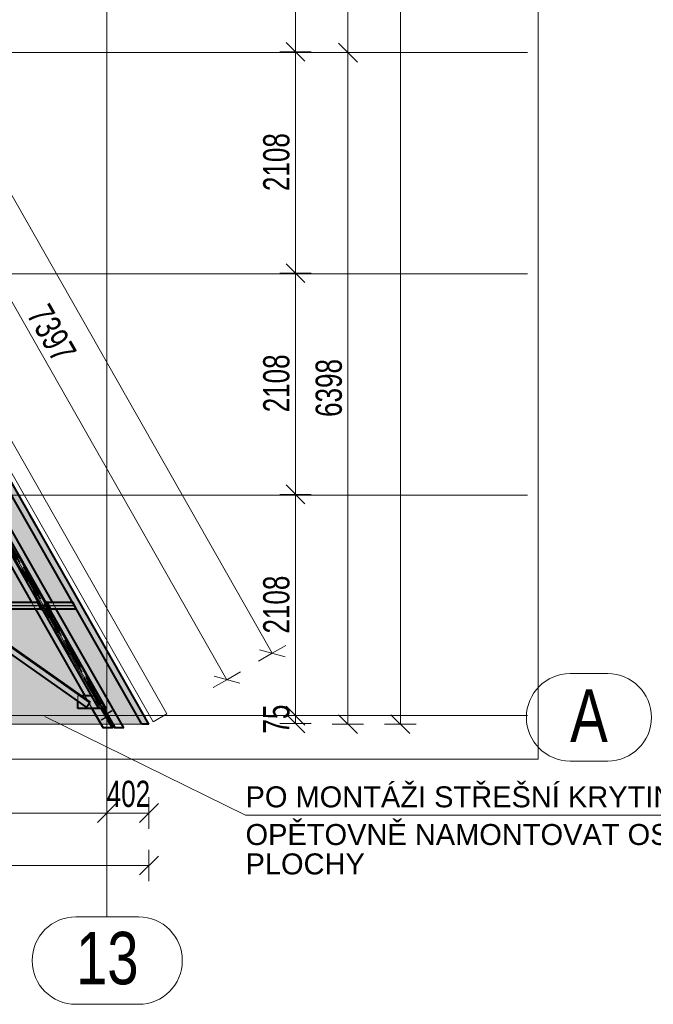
# Model space of a CAD drawing. Header units: metres. Extents: x 212 to 317, y 37 to 97.
# Tile 49 of 52: x 293.61 to 299.65, y 67.57 to 76.95. Entities that reach past the tile are written whole.
import ezdxf

# ---------------------------------------------------------------- set-up
doc = ezdxf.new("R2010")
doc.units = ezdxf.units.M
doc.linetypes.add('__RA_15', pattern=[1.7, 1, -0.3, 0.1, -0.3])
doc.linetypes.add('__RA_2', pattern=[0.4, 0.3, -0.1])
for name, color, linetype, lineweight in [('OSY', 204, '__RA_15', 13), ('POPIS', 7, 'Continuous', 13), ('Standard', 7, 'Continuous', 40), ('VYZTUZ', 11, 'Continuous', 50)]:
    doc.layers.add(name, color=color, linetype=linetype, lineweight=lineweight)
doc.styles.add('ARIAL', font='ARIAL.TTF')

msp = doc.modelspace()

# ---------------------------------------------------------------- hatches: boundary and pattern name
at = {"layer": 'Standard', "linetype": 'Continuous', "lineweight": 13}
msp.add_hatch(color=204, dxfattribs=at).paths.add_polyline_path([(291.2005, 76.6344), (294.8432, 70.2363), (288.4412, 70.2363), (288.4412, 76.6344)], flags=16)

# ---------------------------------------------------------------- linework, layer by layer
at = {"layer": 'OSY', "color": 204, "linetype": 'Continuous', "lineweight": 13}
for p, q in [((294.4412, 68.4068), (294.4412, 93.9348)), ((217.3535, 76.6344), (298.4515, 76.6344)), ((217.3535, 74.5267), (298.4515, 74.5267)), ((217.3535, 72.419), (298.4515, 72.419)), ((299.2158, 70.7178), (298.8574, 70.7178)), ((217.3535, 70.3178), (298.4515, 70.3178)), ((299.2158, 69.8845), (298.8574, 69.8845)), ((294.744, 68.4008), (294.1464, 68.4008)), ((294.4412, 68.4068), (294.4412, 68.4068)), ((294.744, 67.5675), (294.1464, 67.5675))]:
    msp.add_line(p, q, dxfattribs=at)
for centre, start, end in [((298.8574, 70.3011), 90, 270), ((299.2158, 70.3011), 270, 90), ((294.1464, 67.9841), 90, 270), ((294.744, 67.9841), 270, 90)]:
    msp.add_arc(centre, 0.4167, start, end, dxfattribs=at)
at = {"layer": 'Standard', "color": 204, "linetype": 'Continuous', "lineweight": 13}
for p, q in [((295.0136, 70.3333), (282.7406, 91.8895)), ((282.6102, 91.8153), (294.8832, 70.2591)), ((293.851, 70.3078), (295.7633, 69.3678)), ((294.8832, 70.2591), (295.0136, 70.3333))]:
    msp.add_line(p, q, dxfattribs=at)
at = {"layer": 'Standard', "color": 1, "linetype": 'Continuous', "lineweight": 40}
for p, q in [((294.7742, 70.2363), (282.528, 91.7455)), ((294.8432, 70.2363), (282.5802, 91.7752)), ((293.192, 72.3319), (293.7242, 71.3971)), ((293.2586, 72.3239), (294.3617, 70.3863)), ((294.4354, 70.3863), (293.3322, 72.3239)), ((293.9219, 71.3971), (293.3897, 72.3319)), ((293.9224, 71.3971), (293.3902, 72.3319)), ((291.4812, 71.3971), (293.777, 71.3971)), ((293.773, 71.4043), (293.7799, 71.4082)), ((293.773, 71.4043), (293.777, 71.3971)), ((293.777, 71.3971), (293.8134, 71.3331)), ((293.8581, 71.4003), (293.865, 71.4043)), ((293.8691, 71.3971), (293.865, 71.4043)), ((293.8691, 71.3971), (293.9055, 71.3331)), ((293.8691, 71.3971), (294.1133, 71.3971)), ((294.1133, 71.3971), (294.1497, 71.3331)), ((293.8134, 71.3331), (291.4812, 71.3331)), ((294.2485, 70.3978), (292.9254, 71.3274)), ((294.2796, 70.442), (293.0193, 71.3274)), ((293.0298, 71.3274), (294.283, 70.4469)), ((293.7606, 71.3331), (294.2314, 70.5063)), ((293.8134, 71.3331), (293.8175, 71.326)), ((293.8244, 71.33), (293.8175, 71.326)), ((293.9095, 71.326), (293.9026, 71.3221)), ((293.9095, 71.326), (293.9055, 71.3331)), ((294.1497, 71.3331), (293.9055, 71.3331)), ((294.6031, 70.2006), (293.9583, 71.3331)), ((294.6031, 70.2014), (293.9588, 71.3331)), ((294.1652, 70.3863), (294.1652, 70.4563)), ((294.2934, 70.5063), (294.1985, 70.5063)), ((294.2796, 70.442), (294.283, 70.4469)), ((294.3617, 70.3863), (294.1652, 70.3863)), ((294.2485, 70.3978), (294.2796, 70.442)), ((294.2997, 70.3863), (294.4051, 70.2012)), ((294.4354, 70.3863), (294.3617, 70.3863)), ((294.3917, 70.3863), (294.4972, 70.2009)), ((294.3921, 70.3863), (294.4768, 70.2376)), ((294.511, 70.2009), (294.4054, 70.3863)), ((294.4972, 70.2009), (294.4051, 70.2012)), ((294.4868, 70.2433), (294.4768, 70.2376)), ((294.4972, 70.2078), (294.4794, 70.2391)), ((294.4972, 70.2078), (294.4972, 70.2009)), ((294.6031, 70.2006), (294.511, 70.2009)), ((294.6031, 70.2014), (294.6031, 70.2006)), ((294.8432, 70.2363), (294.7742, 70.2363))]:
    msp.add_line(p, q, dxfattribs=at)
at = {"layer": 'Standard', "color": 7, "linetype": 'Continuous', "lineweight": 13}
for p, q in [((294.8432, 70.2363), (282.5703, 91.7925)), ((222.0393, 70.2363), (294.8432, 70.2363)), ((295.7633, 69.3678), (300.6103, 69.3678))]:
    msp.add_line(p, q, dxfattribs=at)
at = {"layer": 'Standard', "color": 136, "linetype": '__RA_2', "lineweight": 18}
for p, q in [((294.8363, 70.2363), (282.5749, 91.7722)), ((294.4857, 70.2018), (288.6742, 80.4092)), ((288.6768, 80.4107), (294.4857, 70.2078)), ((288.6959, 80.4216), (294.511, 70.2077)), ((288.702, 80.425), (294.5225, 70.2017)), ((294.5225, 70.2077), (288.7045, 80.4265)), ((288.6134, 80.3746), (294.4051, 70.2021)), ((294.4794, 70.2391), (290.7891, 76.7207)), ((290.8645, 76.5814), (294.3917, 70.3863)), ((294.4054, 70.3863), (290.8829, 76.5734)), ((294.396, 70.3863), (293.2929, 72.3239)), ((294.4011, 70.3863), (293.2979, 72.3239)), ((293.7242, 71.3971), (293.7606, 71.3331)), ((293.777, 71.3971), (293.777, 71.3971)), ((293.9583, 71.3331), (293.9219, 71.3971)), ((293.9588, 71.3331), (293.9224, 71.3971)), ((294.1133, 71.3971), (294.1133, 71.3971)), ((291.4812, 71.3673), (293.794, 71.3673)), ((291.4812, 71.363), (293.7965, 71.363)), ((293.8067, 71.3692), (293.8264, 71.3692)), ((293.8067, 71.3612), (293.8067, 71.3692)), ((293.8264, 71.3612), (293.8067, 71.3612)), ((293.8364, 71.3692), (293.8264, 71.3692)), ((293.8264, 71.3692), (293.8264, 71.3612)), ((293.8264, 71.3612), (293.8364, 71.3612)), ((293.8364, 71.3612), (293.8364, 71.3692)), ((293.8561, 71.3692), (293.8461, 71.3692)), ((293.8461, 71.3692), (293.8461, 71.3612)), ((293.8461, 71.3612), (293.8561, 71.3612)), ((293.8561, 71.3612), (293.8561, 71.3692)), ((293.8561, 71.3692), (293.8758, 71.3692)), ((293.8758, 71.3612), (293.8561, 71.3612)), ((293.8758, 71.3692), (293.8758, 71.3612)), ((293.886, 71.3673), (294.1302, 71.3673)), ((293.8885, 71.363), (294.1327, 71.363)), ((293.9055, 71.3331), (293.9055, 71.3331)), ((294.1497, 71.3331), (294.1497, 71.3331)), ((294.188, 70.5063), (294.1652, 70.5063)), ((294.1652, 70.4563), (294.1652, 70.5063)), ((294.1985, 70.5063), (294.188, 70.5063)), ((294.2314, 70.5063), (294.2997, 70.3863)), ((294.3277, 70.5063), (294.2934, 70.5063)), ((294.3932, 70.4087), (294.3828, 70.4028)), ((294.3828, 70.4028), (294.3921, 70.3863)), ((294.3932, 70.4087), (294.3965, 70.4106)), ((294.4872, 70.2436), (294.3932, 70.4087)), ((294.4872, 70.2436), (294.3932, 70.4087)), ((294.3958, 70.4102), (294.4898, 70.245)), ((294.4169, 70.3859), (294.4117, 70.3829)), ((294.4117, 70.3829), (294.4117, 70.3839)), ((294.4117, 70.3839), (294.4117, 70.383)), ((294.4117, 70.383), (294.4415, 70.331)), ((294.4117, 70.3829), (294.4415, 70.331)), ((294.4169, 70.3859), (294.4169, 70.3869)), ((294.4437, 70.3392), (294.4169, 70.3859)), ((294.4415, 70.331), (294.4936, 70.3607)), ((294.4906, 70.3659), (294.4437, 70.3392)), ((294.4906, 70.3659), (294.4906, 70.3667)), ((294.4936, 70.3607), (294.4906, 70.3659)), ((294.4936, 70.3615), (294.4936, 70.3607)), ((294.441, 70.3078), (294.3889, 70.2782)), ((294.3889, 70.2783), (294.3889, 70.2782)), ((294.3889, 70.2782), (294.3919, 70.273)), ((294.3919, 70.273), (294.4388, 70.2997)), ((294.3919, 70.273), (294.3919, 70.2731)), ((294.4388, 70.2997), (294.4388, 70.3)), ((294.4388, 70.2997), (294.4638, 70.256)), ((294.441, 70.3078), (294.441, 70.3082)), ((294.441, 70.3078), (294.4707, 70.256)), ((294.4415, 70.331), (294.4415, 70.3316)), ((294.4415, 70.331), (294.4415, 70.3316)), ((294.4437, 70.3392), (294.4437, 70.3398)), ((294.4051, 70.2021), (294.4857, 70.2018)), ((294.4051, 70.2012), (294.4051, 70.2021)), ((294.4857, 70.2078), (294.4972, 70.2078)), ((294.4857, 70.2018), (294.4857, 70.2078)), ((294.4872, 70.2436), (294.4868, 70.2433)), ((294.4905, 70.2455), (294.4872, 70.2436)), ((294.511, 70.2009), (294.511, 70.2077)), ((294.511, 70.2077), (294.5225, 70.2077)), ((294.5225, 70.2077), (294.5225, 70.2017)), ((294.5225, 70.2017), (294.6031, 70.2014))]:
    msp.add_line(p, q, dxfattribs=at)
at = {"layer": 'Standard', "color": 7, "linetype": 'Continuous', "lineweight": 13}
msp.add_lwpolyline([(217.2535, 69.903), (298.5515, 69.903), (298.5515, 92.3321), (217.2535, 92.3321), (217.2535, 69.903)], dxfattribs=at)
at = {"layer": 'VYZTUZ', "color": 171, "linetype": 'Continuous', "lineweight": 18}
for p, q in [((283.7452, 92.468), (296.0181, 70.9117)), ((296.7393, 76.6344), (296.7393, 80.8498)), ((296.2393, 76.6409), (296.2393, 78.7486)), ((291.9268, 77.0872), (295.5864, 70.6594)), ((296.3293, 76.5509), (296.1493, 76.7309)), ((296.2393, 76.6409), (296.0893, 76.6409)), ((296.2393, 76.6409), (296.3893, 76.6409)), ((296.2393, 74.5332), (296.2393, 76.6409)), ((296.8293, 76.5444), (296.6493, 76.7244)), ((296.7393, 76.6344), (296.5893, 76.6344)), ((296.7393, 76.6344), (296.8893, 76.6344)), ((296.3293, 74.4432), (296.1493, 74.6232)), ((296.2393, 74.5332), (296.0893, 74.5332)), ((296.2393, 74.5332), (296.3893, 74.5332)), ((296.2393, 72.4255), (296.2393, 74.5332)), ((296.3293, 72.3355), (296.1493, 72.5155)), ((296.2393, 72.4255), (296.0893, 72.4255)), ((296.2393, 72.4255), (296.3893, 72.4255)), ((296.2393, 70.3178), (296.2393, 72.4255)), ((295.8954, 70.9454), (296.1409, 70.878)), ((296.0181, 70.9117), (296.1485, 70.9859)), ((296.0181, 70.9117), (295.8878, 70.8375)), ((295.5864, 70.6594), (295.7168, 70.7336)), ((295.5864, 70.6594), (295.4561, 70.5852)), ((295.4637, 70.6931), (295.7092, 70.6257)), ((296.3293, 70.2278), (296.1493, 70.4078)), ((296.2393, 70.3178), (296.0893, 70.3178)), ((296.3293, 70.1528), (296.1493, 70.3328)), ((296.2393, 70.3178), (296.3893, 70.3178)), ((296.2393, 70.2428), (296.2393, 70.3178)), ((296.8293, 70.1463), (296.6493, 70.3263)), ((297.3293, 70.1463), (297.1493, 70.3263)), ((296.2393, 70.2428), (296.0893, 70.2428)), ((296.2393, 70.2428), (296.3893, 70.2428)), ((296.7393, 70.2363), (296.5893, 70.2363)), ((296.7393, 70.2363), (296.8893, 70.2363)), ((297.2393, 70.2363), (297.0893, 70.2363)), ((297.2393, 70.2363), (297.3893, 70.2363)), ((294.4412, 69.3898), (294.4412, 69.5398)), ((294.8432, 69.3898), (294.8432, 69.5398)), ((294.3512, 69.2998), (294.5312, 69.4798)), ((294.7532, 69.2998), (294.9332, 69.4798)), ((288.4412, 69.3898), (294.4412, 69.3898)), ((294.4412, 69.3898), (294.4412, 69.2398)), ((294.4412, 69.3898), (294.8432, 69.3898)), ((294.8432, 69.3898), (294.8432, 69.2398)), ((294.8432, 68.8898), (294.8432, 69.0398)), ((294.7532, 68.7998), (294.9332, 68.9798)), ((222.0393, 68.8898), (294.8432, 68.8898)), ((294.8432, 68.8898), (294.8432, 68.7398))]:
    msp.add_line(p, q, dxfattribs=at)
for points in [[(297.2393, 70.2363), (297.2393, 80.5773), (297.2393, 80.5773), (297.2393, 91.7898)], [(296.7393, 70.2363), (296.7393, 73.082), (296.7393, 73.082), (296.7393, 76.6344)]]:
    msp.add_lwpolyline(points, dxfattribs=at)

# ---------------------------------------------------------------- texts
at = {"layer": 'OSY', "color": 204, "linetype": '__RA_15', "lineweight": 13, "char_height": 0.5, "width": 0.192308, "attachment_point": 7, "style": 'ARIAL'}
for s, insert in [('\\W0.77;A', (298.8574, 70.0678)), ('\\W0.77;13', (294.1464, 67.7508))]:
    msp.add_mtext(s, dxfattribs=dict(at, insert=insert))
at = {"layer": 'POPIS', "color": 204, "linetype": 'Continuous', "lineweight": 13, "char_height": 0.2, "width": 0.09912, "attachment_point": 7, "style": 'ARIAL'}
for s, insert in [('\\W0.99;PO\\~MONTÁŽI\\~STŘEŠNÍ\\~KRYTINY', (295.7633, 69.4411)), ('\\W0.99;OPĚTOVNĚ\\~NAMONTOVAT\\~OSVĚTLENÍ', (295.7633, 69.0821)), ('\\W0.99;PLOCHY', (295.7633, 68.8021))]:
    msp.add_mtext(s, dxfattribs=dict(at, insert=insert))
at = {"layer": 'VYZTUZ', "color": 171, "linetype": 'Continuous', "lineweight": 18, "char_height": 0.25, "width": 0.089286, "attachment_point": 7, "style": 'ARIAL'}
for s, insert, rotation in [('\\W0.71;2108', (296.185, 75.315), 90), ('\\W0.71;7397', (293.6694, 74.1365), 299.65488), ('\\W0.71;2108', (296.185, 73.2073), 90), ('\\W0.71;6398', (296.6848, 73.1633), 90), ('\\W0.71;2108', (296.185, 71.0996), 90), ('\\W0.71;75', (296.185, 70.1465), 90)]:
    msp.add_mtext(s, dxfattribs=dict(at, insert=insert, rotation=rotation))
at = {"layer": 'VYZTUZ', "color": 171, "linetype": 'Continuous', "lineweight": 18, "insert": (294.4407, 69.444), "char_height": 0.25, "width": 0.089286, "attachment_point": 7, "style": 'ARIAL'}
msp.add_mtext('\\W0.71;402', dxfattribs=at)

doc.saveas('drawing.dxf')
